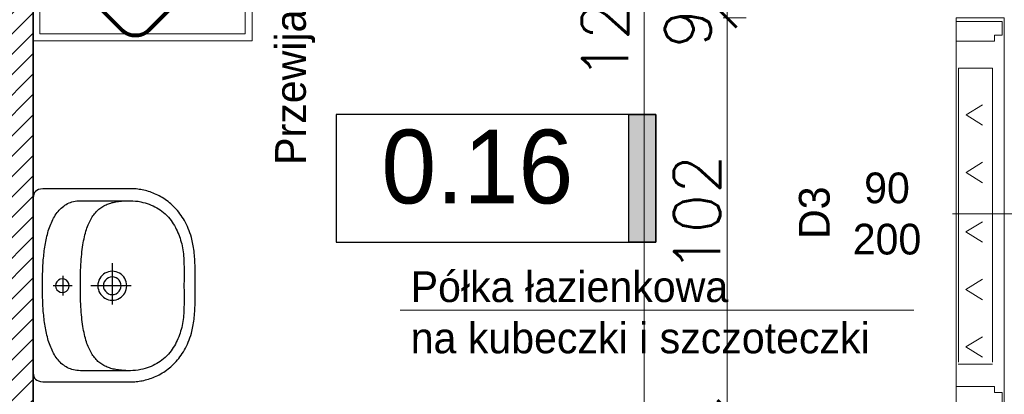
# Model space of a CAD drawing. Header units: millimetres. Extents: x -587 to 358276, y -26688 to 221215.
# Tile 116 of 256: x 10526 to 10782, y 10091 to 10189. Entities that reach past the tile are written whole.
import ezdxf
from ezdxf.lldxf.tags import DXFTag

# ---------------------------------------------------------------- set-up
doc = ezdxf.new("R2010")
doc.units = ezdxf.units.MM
doc.header["$MEASUREMENT"] = 0
for name, color, linetype, lineweight in [('_IS_EKO_kratki transferowe', 160, 'Continuous', 15), ('A_istniejące ściany', 7, 'Continuous', 35), ('A_l.przerywana', 250, 'ICAD_ISO03W100', 9), ('A_opisy', 166, 'Continuous', 15), ('A_wyposażenie', 7, 'Continuous', 9), ('l.wypełnien', 253, 'Continuous', 5), ('szraf1', 8, 'Continuous', 5), ('wymiarowanie', 176, 'Continuous', 9)]:
    doc.layers.add(name, color=color, linetype=linetype, lineweight=lineweight)
for name, color, linetype in [('D-opis-elewacje', 104, 'Continuous'), ('tabelki opis', 7, 'Continuous'), ('WYPOSAŻENIE', 1, 'Continuous')]:
    doc.layers.add(name, color=color, linetype=linetype)
doc.styles.add('ROMANS', font='romans')
doc.styles.add('styl2', font='simplex.shx')
tags = doc.linetypes.add('ICAD_ISO03W100', pattern=[30, 12, -18]).pattern_tags.tags
tags[6:7] = [DXFTag(74, 4), DXFTag(75, 0), DXFTag(340, '0'), DXFTag(46, 1.0), DXFTag(50, 0.0), DXFTag(44, 0.0), DXFTag(45, 0.0)]
tags[4:5] = [DXFTag(74, 4), DXFTag(75, 0), DXFTag(340, '0'), DXFTag(46, 1.0), DXFTag(50, 0.0), DXFTag(44, 0.0), DXFTag(45, 0.0)]
doc.dimstyles.new('Skala 1-50', dxfattribs={"dimtxt": 12, "dimasz": 5, "dimexe": 1, "dimexo": 1, "dimgap": 1.5, "dimtad": 1, "dimdec": 1, "dimrnd": 0.5, "dimtxsty": 'styl2', "dimblk": 'ARCHTICK', "dimcen": 5, "dimadec": 0, "dimazin": 0, "dimtfac": 1, "dimtdec": 1, "dimtmove": 1, "dimatfit": 3, "dimldrblk": 'ARCHTICK', "dimfxl": 5, "dimfxlon": 1, "dimlwd": -1, "dimlwe": -1, "dimarcsym": 0})

# ---------------------------------------------------------------- blocks, each defined once
blk = doc.blocks.new('_ArchTick')
at = {"color": 0, "linetype": 'ByBlock', "const_width": 0.15}
blk.add_lwpolyline([(-0.5, -0.5), (0.5, 0.5)], dxfattribs=at)
blk = doc.blocks.new('*D3520')
at = {"layer": 'Defpoints', "color": 0}
for p in [(11839.15, 10116.81), (10782.16, 10091.88), (11839.15, 10062.04)]:
    blk.add_point(p, dxfattribs=at)
at = {"layer": 'wymiarowanie', "color": 0}
for p, q in [((10782.16, 10067.04), (10782.16, 10061.04)), ((11839.15, 10067.04), (11839.15, 10061.04)), ((10782.16, 10062.04), (11839.15, 10062.04))]:
    blk.add_line(p, q, dxfattribs=at)
at = {"layer": 'wymiarowanie', "color": 0, "xscale": 5, "yscale": 5, "zscale": 5, "rotation": 180}
blk.add_blockref('_ArchTick', (10782.16, 10062.04), dxfattribs=at)
at = {"layer": 'wymiarowanie', "color": 0, "xscale": 5, "yscale": 5, "zscale": 5}
blk.add_blockref('_ArchTick', (11839.15, 10062.04), dxfattribs=at)
at = {"layer": 'wymiarowanie', "color": 0, "insert": (11310.65, 10069.84), "char_height": 12, "attachment_point": 5, "style": 'styl2'}
blk.add_mtext('1057', dxfattribs=at)
blk = doc.blocks.new('zw$1165')
at = {"layer": 'WYPOSAŻENIE', "color": 0}
for points in [[(25.14, 42.24), (24.52, 42.24), (23.91, 42.24), (23.31, 42.24), (22.72, 42.23), (22.13, 42.23), (21.56, 42.22), (20.99, 42.2), (20.44, 42.19), (19.89, 42.17), (19.35, 42.15), (18.82, 42.12), (18.3, 42.09), (17.78, 42.05), (17.28, 42.01), (16.78, 41.96), (16.3, 41.91), (15.82, 41.85), (15.35, 41.78), (14.89, 41.71), (14.43, 41.63), (13.99, 41.54), (13.55, 41.44), (13.12, 41.33), (12.7, 41.22), (12.7, 41.22), (12.09, 41.03), (11.51, 40.84), (10.93, 40.63), (10.38, 40.4), (9.84, 40.17), (9.32, 39.92), (8.81, 39.67), (8.32, 39.4), (7.85, 39.12), (7.39, 38.84), (6.95, 38.54), (6.52, 38.23), (6.11, 37.92), (5.72, 37.6), (5.34, 37.27), (4.97, 36.93), (4.62, 36.58), (4.28, 36.23), (3.96, 35.87), (3.65, 35.51), (3.36, 35.14), (3.08, 34.76), (2.81, 34.39), (2.56, 34), (2.32, 33.62), (2.09, 33.23), (1.88, 32.83), (1.67, 32.44), (1.48, 32.04), (1.31, 31.64), (1.14, 31.24), (0.99, 30.84), (0.85, 30.44), (0.72, 30.03), (0.6, 29.63), (0.49, 29.23), (0.4, 28.83), (0.31, 28.43), (0.24, 28.03), (0.17, 27.64), (0.12, 27.25), (0.08, 26.86), (0.04, 26.47), (0.02, 26.09), (0, 25.72), (0, 25.34), (0, 25.34), (0, 3.19), (0.03, 2.5), (0.11, 1.9), (0.25, 1.4), (0.44, 0.99), (0.7, 0.66), (1.01, 0.4), (1.39, 0.22), (1.82, 0.09), (2.33, 0.02), (2.89, 0), (25.14, 0), (47.39, 0), (47.96, 0.02), (48.46, 0.09), (48.9, 0.22), (49.28, 0.4), (49.59, 0.66), (49.84, 0.99), (50.04, 1.4), (50.18, 1.9), (50.26, 2.5), (50.29, 3.19), (50.29, 25.34), (50.28, 25.72), (50.27, 26.09), (50.24, 26.47), (50.21, 26.86), (50.17, 27.25), (50.11, 27.64), (50.05, 28.03), (49.98, 28.43), (49.89, 28.83), (49.79, 29.23), (49.69, 29.63), (49.57, 30.03), (49.44, 30.44), (49.3, 30.84), (49.15, 31.24), (48.98, 31.64), (48.8, 32.04), (48.61, 32.44), (48.41, 32.83), (48.2, 33.23), (47.97, 33.62), (47.73, 34), (47.48, 34.39), (47.21, 34.76), (46.93, 35.14), (46.63, 35.51), (46.33, 35.87), (46, 36.23), (45.67, 36.58), (45.32, 36.93), (44.95, 37.27), (44.57, 37.6), (44.17, 37.92), (43.76, 38.23), (43.34, 38.54), (42.9, 38.84), (42.44, 39.12), (41.96, 39.4), (41.48, 39.67), (40.97, 39.92), (40.45, 40.17), (39.91, 40.4), (39.35, 40.63), (38.78, 40.84), (38.19, 41.03), (37.59, 41.22), (37.59, 41.22), (37.16, 41.33), (36.74, 41.44), (36.3, 41.54), (35.85, 41.63), (35.4, 41.71), (34.94, 41.78), (34.47, 41.85), (33.99, 41.91), (33.5, 41.96), (33.01, 42.01), (32.5, 42.05), (31.99, 42.09), (31.47, 42.12), (30.94, 42.15), (30.4, 42.17), (29.85, 42.19), (29.3, 42.2), (28.73, 42.22), (28.15, 42.23), (27.57, 42.23), (26.98, 42.24), (26.38, 42.24), (25.76, 42.24), (25.14, 42.24), (25.14, 42.24)], [(25.25, 39.29), (25.78, 39.29), (26.31, 39.3), (26.86, 39.3), (27.41, 39.3), (27.96, 39.31), (28.52, 39.31), (29.08, 39.31), (29.65, 39.31), (30.21, 39.3), (30.77, 39.29), (31.33, 39.27), (31.89, 39.24), (32.45, 39.21), (32.99, 39.17), (33.53, 39.12), (34.07, 39.06), (34.59, 38.99), (35.1, 38.9), (35.61, 38.8), (36.12, 38.69), (36.61, 38.56), (37.11, 38.42), (37.6, 38.27), (38.08, 38.1), (38.56, 37.92), (39.04, 37.72), (39.51, 37.51), (39.97, 37.28), (40.43, 37.04), (40.88, 36.78), (41.33, 36.51), (41.77, 36.22), (42.21, 35.91), (42.64, 35.58), (43.06, 35.24), (43.92, 34.42), (44.3, 33.99), (44.65, 33.56), (44.97, 33.12), (45.27, 32.67), (45.54, 32.21), (45.8, 31.73), (46.03, 31.25), (46.24, 30.75), (46.44, 30.24), (46.62, 29.71), (46.79, 29.16), (46.94, 28.6), (47.09, 28.02), (47.2, 27.34), (47.29, 26.67), (47.35, 26), (47.38, 25.32), (47.38, 12.31), (47.36, 11.84), (47.32, 11.39), (47.25, 10.96), (47.17, 10.54), (47.06, 10.13), (46.93, 9.74), (46.77, 9.36), (46.6, 8.99), (46.41, 8.64), (46.2, 8.3), (45.97, 7.97), (45.73, 7.65), (45.47, 7.35), (45.19, 7.06), (44.89, 6.78), (44.58, 6.51), (44.26, 6.26), (43.92, 6.01), (43.57, 5.78), (43.21, 5.55), (42.83, 5.34), (42.45, 5.14), (42.05, 4.94), (41.64, 4.76), (41.23, 4.58), (40.81, 4.42), (40.37, 4.26), (39.93, 4.11), (39.49, 3.97), (39.04, 3.84), (38.58, 3.72), (38.12, 3.6), (37.65, 3.49), (37.18, 3.39), (36.71, 3.3), (36.23, 3.21), (35.76, 3.13), (35.28, 3.05), (34.8, 2.98), (34.33, 2.92), (33.85, 2.86), (33.38, 2.8), (32.91, 2.76), (32.44, 2.71), (31.97, 2.67), (31.51, 2.64), (31.06, 2.61), (30.61, 2.58), (30.16, 2.56), (29.73, 2.53), (29.3, 2.52), (28.88, 2.5), (28.46, 2.49), (28.06, 2.48), (27.67, 2.47), (27.28, 2.47), (26.91, 2.46), (26.55, 2.46), (26.21, 2.46), (25.87, 2.46), (25.55, 2.46), (25.25, 2.46), (25.25, 2.46), (24.94, 2.46), (24.63, 2.46), (24.29, 2.46), (23.95, 2.46), (23.59, 2.46), (23.22, 2.47), (22.83, 2.47), (22.44, 2.48), (22.04, 2.49), (21.62, 2.5), (21.2, 2.52), (20.77, 2.53), (20.34, 2.56), (19.89, 2.58), (19.44, 2.61), (18.99, 2.64), (18.53, 2.67), (18.06, 2.71), (17.59, 2.76), (17.12, 2.8), (16.65, 2.86), (16.17, 2.92), (15.69, 2.98), (15.22, 3.05), (14.74, 3.13), (14.26, 3.21), (13.79, 3.3), (13.32, 3.39), (12.85, 3.49), (12.38, 3.6), (11.92, 3.72), (11.46, 3.84), (11.01, 3.97), (10.56, 4.11), (10.13, 4.26), (9.69, 4.42), (9.27, 4.58), (8.85, 4.76), (8.45, 4.94), (8.05, 5.14), (7.67, 5.34), (7.29, 5.55), (6.93, 5.78), (6.58, 6.01), (6.24, 6.26), (5.92, 6.51), (5.61, 6.78), (5.31, 7.06), (5.03, 7.35), (4.77, 7.65), (4.52, 7.97), (4.3, 8.3), (4.09, 8.64), (3.9, 8.99), (3.72, 9.36), (3.57, 9.74), (3.44, 10.13), (3.33, 10.54), (3.25, 10.96), (3.18, 11.39), (3.14, 11.84), (3.12, 12.31), (3.12, 12.31), (3.12, 25.32), (3.15, 26), (3.21, 26.67), (3.29, 27.34), (3.41, 28.02), (3.56, 28.6), (3.71, 29.16), (3.88, 29.71), (4.06, 30.24), (4.26, 30.75), (4.47, 31.25), (4.7, 31.73), (4.96, 32.21), (5.23, 32.67), (5.53, 33.12), (5.85, 33.56), (6.2, 33.99), (6.57, 34.42), (7.43, 35.24), (7.86, 35.58), (8.29, 35.91), (8.73, 36.22), (9.17, 36.51), (9.62, 36.78), (10.07, 37.04), (10.53, 37.28), (10.99, 37.51), (11.46, 37.72), (11.94, 37.92), (12.42, 38.1), (12.9, 38.27), (13.39, 38.42), (13.88, 38.56), (14.38, 38.69), (14.89, 38.8), (15.4, 38.9), (15.91, 38.99), (16.43, 39.06), (16.96, 39.12), (17.51, 39.17), (18.05, 39.21), (18.61, 39.24), (19.16, 39.27), (19.73, 39.29), (20.29, 39.3), (20.85, 39.31), (21.42, 39.31), (21.98, 39.31), (22.54, 39.31), (23.09, 39.3), (23.64, 39.3), (24.19, 39.3), (24.72, 39.29), (25.25, 39.29)], [(25.25, 12.31), (24.4, 12.31), (23.58, 12.32), (22.77, 12.34), (21.99, 12.36), (21.22, 12.38), (20.48, 12.42), (19.75, 12.45), (19.05, 12.5), (18.36, 12.55), (17.7, 12.6), (17.05, 12.67), (16.42, 12.73), (15.81, 12.81), (15.22, 12.89), (14.64, 12.98), (14.09, 13.07), (13.55, 13.17), (13.03, 13.27), (12.52, 13.38), (12.03, 13.5), (11.56, 13.62), (11.1, 13.75), (10.66, 13.89), (10.24, 14.03), (9.83, 14.18), (9.43, 14.33), (9.05, 14.49), (8.69, 14.66), (8.34, 14.83), (8, 15.01), (7.68, 15.19), (7.37, 15.38), (7.07, 15.58), (6.79, 15.79), (6.52, 16), (6.26, 16.21), (6.01, 16.44), (5.78, 16.67), (5.56, 16.9), (5.35, 17.15), (5.15, 17.4), (4.96, 17.65), (4.79, 17.91), (4.62, 18.18), (4.46, 18.46), (4.32, 18.74), (4.18, 19.03), (4.06, 19.32), (3.94, 19.62), (3.83, 19.93), (3.73, 20.24), (3.64, 20.56), (3.56, 20.89), (3.48, 21.23), (3.42, 21.57), (3.36, 21.91), (3.31, 22.27), (3.26, 22.63), (3.22, 23), (3.19, 23.37), (3.17, 23.75), (3.15, 24.14), (3.13, 24.54), (3.13, 24.94), (3.12, 25.34)], [(25.26, 16.85), (25.77, 16.89), (26.26, 16.99), (26.72, 17.15), (27.16, 17.37), (27.56, 17.64), (27.92, 17.96), (28.24, 18.32), (28.51, 18.72), (28.73, 19.16), (28.89, 19.62), (28.99, 20.11), (29.03, 20.63), (28.99, 21.14), (28.89, 21.63), (28.73, 22.09), (28.51, 22.53), (28.24, 22.93), (27.92, 23.29), (27.56, 23.61), (27.16, 23.88), (26.72, 24.1), (26.26, 24.26), (25.77, 24.36), (25.26, 24.4), (24.75, 24.36), (24.26, 24.26), (23.79, 24.1), (23.36, 23.88), (22.95, 23.61), (22.59, 23.29), (22.27, 22.93), (22, 22.53), (21.78, 22.09), (21.62, 21.63), (21.52, 21.14), (21.49, 20.63), (21.52, 20.11), (21.62, 19.62), (21.78, 19.16), (22, 18.72), (22.27, 18.32), (22.59, 17.96), (22.95, 17.64), (23.36, 17.37), (23.79, 17.15), (24.26, 16.99), (24.75, 16.89), (25.26, 16.85)], [(47.38, 25.34), (47.37, 24.94), (47.37, 24.54), (47.35, 24.14), (47.33, 23.75), (47.31, 23.37), (47.28, 23), (47.24, 22.63), (47.19, 22.27), (47.14, 21.91), (47.08, 21.57), (47.02, 21.23), (46.94, 20.89), (46.86, 20.56), (46.77, 20.24), (46.67, 19.93), (46.56, 19.62), (46.44, 19.32), (46.32, 19.03), (46.18, 18.74), (46.04, 18.46), (45.88, 18.18), (45.71, 17.91), (45.54, 17.65), (45.35, 17.4), (45.15, 17.15), (44.94, 16.9), (44.72, 16.67), (44.49, 16.44), (44.24, 16.21), (43.98, 16), (43.71, 15.79), (43.43, 15.58), (43.13, 15.38), (42.82, 15.19), (42.5, 15.01), (42.16, 14.83), (41.81, 14.66), (41.45, 14.49), (41.07, 14.33), (40.67, 14.18), (40.26, 14.03), (39.84, 13.89), (39.4, 13.75), (38.94, 13.62), (38.47, 13.5), (37.98, 13.38), (37.47, 13.27), (36.95, 13.17), (36.41, 13.07), (35.85, 12.98), (35.28, 12.89), (34.69, 12.81), (34.08, 12.73), (33.45, 12.67), (32.8, 12.6), (32.14, 12.55), (31.45, 12.5), (30.75, 12.45), (30.02, 12.42), (29.28, 12.38), (28.51, 12.36), (27.73, 12.34), (26.92, 12.32), (26.1, 12.31), (25.25, 12.31)], [(25.26, 25.56), (25.26, 15)], [(30.17, 20.65), (19.42, 20.65)], [(25.26, 18.31), (25.79, 18.37), (26.27, 18.55), (26.7, 18.82), (27.06, 19.18), (27.33, 19.61), (27.51, 20.1), (27.57, 20.63), (27.51, 21.15), (27.33, 21.64), (27.06, 22.07), (26.7, 22.43), (26.27, 22.7), (25.79, 22.88), (25.26, 22.94), (24.73, 22.88), (24.24, 22.7), (23.81, 22.43), (23.45, 22.07), (23.18, 21.64), (23.01, 21.15), (22.94, 20.63), (22.94, 20.63), (23.01, 20.1), (23.18, 19.61), (23.45, 19.18), (23.81, 18.82), (24.24, 18.55), (24.73, 18.37), (25.26, 18.31), (25.26, 18.31)], [(22.71, 7.72), (27.8, 7.72)], [(25.26, 5.87), (25.81, 5.96), (26.3, 6.21), (26.68, 6.59), (26.93, 7.08), (27.02, 7.63), (26.93, 8.19), (26.68, 8.67), (26.3, 9.05), (25.81, 9.3), (25.26, 9.39), (24.7, 9.3), (24.22, 9.05), (23.84, 8.67), (23.59, 8.19), (23.5, 7.63), (23.59, 7.08), (23.84, 6.59), (24.22, 6.21), (24.7, 5.96), (25.26, 5.87)], [(25.25, 10.21), (25.25, 5.27)]]:
    blk.add_lwpolyline(points, dxfattribs=at)
blk = doc.blocks.new('*D3734')
at = {"layer": 'Defpoints', "color": 0}
for p in [(10700.46, 10211.41), (10688.43, 10198.91), (10719.66, 10198.91)]:
    blk.add_point(p, dxfattribs=at)
at = {"layer": 'wymiarowanie', "color": 0}
for p, q in [((10693.43, 10211.41), (10687.43, 10211.41)), ((10688.43, 10211.41), (10688.43, 10198.91)), ((10693.43, 10198.91), (10687.43, 10198.91))]:
    blk.add_line(p, q, dxfattribs=at)
at = {"layer": 'wymiarowanie', "color": 0, "xscale": 5, "yscale": 5, "zscale": 5}
for p, rotation in [((10688.43, 10211.41), 90), ((10688.43, 10198.91), -90.00000000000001)]:
    blk.add_blockref('_ArchTick', p, dxfattribs=dict(at, rotation=rotation))
at = {"layer": 'wymiarowanie', "color": 0, "insert": (10680.08, 10191.2), "char_height": 12, "attachment_point": 5, "rotation": 90, "style": 'styl2'}
blk.add_mtext('12,5', dxfattribs=at)
blk = doc.blocks.new('*D3735')
at = {"layer": 'Defpoints', "color": 0}
for p in [(10715.01, 10198.91), (10688.43, 9926.33), (10711.03, 9926.33)]:
    blk.add_point(p, dxfattribs=at)
at = {"layer": 'wymiarowanie', "color": 0}
for p, q in [((10693.43, 10198.91), (10687.43, 10198.91)), ((10688.43, 10198.91), (10688.43, 9926.33)), ((10693.43, 9926.33), (10687.43, 9926.33))]:
    blk.add_line(p, q, dxfattribs=at)
at = {"layer": 'wymiarowanie', "color": 0, "xscale": 5, "yscale": 5, "zscale": 5}
for p, rotation in [((10688.43, 10198.91), 90), ((10688.43, 9926.33), 270)]:
    blk.add_blockref('_ArchTick', p, dxfattribs=dict(at, rotation=rotation))
at = {"layer": 'wymiarowanie', "color": 0, "insert": (10680.08, 10034.1), "char_height": 12, "attachment_point": 5, "rotation": 90, "style": 'styl2'}
blk.add_mtext('272,5', dxfattribs=at)
blk = doc.blocks.new('*D4084')
at = {"layer": 'Defpoints', "color": 0}
for p in [(10769.66, 10198.91), (10710.01, 10189.41), (10769.66, 10189.41)]:
    blk.add_point(p, dxfattribs=at)
at = {"layer": 'wymiarowanie', "color": 0}
for p, q in [((10715.01, 10198.91), (10709.01, 10198.91)), ((10710.01, 10198.91), (10710.01, 10189.41)), ((10715.01, 10189.41), (10709.01, 10189.41))]:
    blk.add_line(p, q, dxfattribs=at)
at = {"layer": 'wymiarowanie', "color": 0, "xscale": 5, "yscale": 5, "zscale": 5}
for p, rotation in [((10710.01, 10198.91), 90), ((10710.01, 10189.41), -90.00000000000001)]:
    blk.add_blockref('_ArchTick', p, dxfattribs=dict(at, rotation=rotation))
at = {"layer": 'wymiarowanie', "color": 0, "insert": (10701.65, 10194.41), "char_height": 12, "attachment_point": 5, "rotation": 90, "style": 'styl2'}
blk.add_mtext('9,5', dxfattribs=at)
blk = doc.blocks.new('*D4085')
at = {"layer": 'Defpoints', "color": 0}
for p in [(10769.66, 10189.41), (10710.01, 10087.41), (10769.66, 10087.41)]:
    blk.add_point(p, dxfattribs=at)
at = {"layer": 'wymiarowanie', "color": 0}
for p, q in [((10715.01, 10189.41), (10709.01, 10189.41)), ((10710.01, 10189.41), (10710.01, 10087.41)), ((10715.01, 10087.41), (10709.01, 10087.41))]:
    blk.add_line(p, q, dxfattribs=at)
at = {"layer": 'wymiarowanie', "color": 0, "xscale": 5, "yscale": 5, "zscale": 5}
for p, rotation in [((10710.01, 10189.41), 90), ((10710.01, 10087.41), -90.00000000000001)]:
    blk.add_blockref('_ArchTick', p, dxfattribs=dict(at, rotation=rotation))
at = {"layer": 'wymiarowanie', "color": 0, "insert": (10702.2, 10138.41), "char_height": 12, "attachment_point": 5, "rotation": 90, "style": 'styl2'}
blk.add_mtext('102', dxfattribs=at)
blk = doc.blocks.new('*D4090')
at = {"layer": 'Defpoints', "color": 0}
for p in [(10756.11, 10189.41), (10814.13, 10189.41), (10756.11, 10087.41)]:
    blk.add_point(p, dxfattribs=at)
at = {"layer": 'wymiarowanie', "color": 0}
for p, q in [((10809.13, 10189.41), (10815.13, 10189.41)), ((10814.13, 10087.41), (10814.13, 10189.41)), ((10809.13, 10087.41), (10815.13, 10087.41))]:
    blk.add_line(p, q, dxfattribs=at)
at = {"layer": 'wymiarowanie', "color": 0, "xscale": 5, "yscale": 5, "zscale": 5}
for p, rotation in [((10814.13, 10189.41), 90), ((10814.13, 10087.41), -90.00000000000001)]:
    blk.add_blockref('_ArchTick', p, dxfattribs=dict(at, rotation=rotation))
at = {"layer": 'wymiarowanie', "color": 0, "insert": (10806.32, 10138.41), "char_height": 12, "attachment_point": 5, "rotation": 90, "style": 'styl2'}
blk.add_mtext('102', dxfattribs=at)
blk = doc.blocks.new('*D4091')
at = {"layer": 'Defpoints', "color": 0}
for p in [(10771.11, 10365.41), (10814.13, 10365.41), (10809.13, 10189.41)]:
    blk.add_point(p, dxfattribs=at)
at = {"layer": 'wymiarowanie', "color": 0}
for p, q in [((10809.13, 10365.41), (10815.13, 10365.41)), ((10814.13, 10189.41), (10814.13, 10365.41)), ((10810.13, 10189.41), (10815.13, 10189.41))]:
    blk.add_line(p, q, dxfattribs=at)
at = {"layer": 'wymiarowanie', "color": 0, "xscale": 5, "yscale": 5, "zscale": 5}
for p, rotation in [((10814.13, 10365.41), 90), ((10814.13, 10189.41), 270)]:
    blk.add_blockref('_ArchTick', p, dxfattribs=dict(at, rotation=rotation))
at = {"layer": 'wymiarowanie', "color": 0, "insert": (10806.32, 10288.67), "char_height": 12, "attachment_point": 5, "rotation": 90, "style": 'styl2'}
blk.add_mtext('176', dxfattribs=at)
blk = doc.blocks.new('kratki nawiewne')
at = {"layer": '_IS_EKO_kratki transferowe', "color": 252}
for p, q in [((9281.01, 11206.53), (9281.01, 11197.62)), ((9281.01, 11206.53), (9281.01, 11197.62)), ((9358.09, 11206.51), (9281.51, 11206.51)), ((9358.09, 11197.61), (9358.09, 11206.51)), ((9281.51, 11197.61), (9358.09, 11197.61)), ((9281.51, 11197.61), (9358.09, 11197.61)), ((9318.82, 11183.33), (9320.6, 11187.6)), ((9318.82, 11183.33), (9320.6, 11187.6)), ((9322.38, 11183.33), (9320.6, 11187.6)), ((9322.38, 11183.33), (9320.6, 11187.6)), ((9318.82, 11183.33), (9322.38, 11183.33)), ((9318.82, 11183.33), (9322.38, 11183.33)), ((9320.35, 11175.71), (9320.35, 11183.33)), ((9320.35, 11164.15), (9320.35, 11183.33))]:
    blk.add_line(p, q, dxfattribs=at)
at = {"layer": '_IS_EKO_kratki transferowe', "color": 252, "lineweight": 15}
for p, q in [((9285.5, 11204.53), (9282.84, 11200.22)), ((9285.5, 11204.53), (9282.84, 11200.22)), ((9285.5, 11204.53), (9288.16, 11200.22)), ((9285.5, 11204.53), (9288.16, 11200.22)), ((9300.47, 11204.53), (9297.81, 11200.22)), ((9300.47, 11204.53), (9297.81, 11200.22)), ((9300.47, 11204.53), (9303.13, 11200.22)), ((9300.47, 11204.53), (9303.13, 11200.22)), ((9315.44, 11204.53), (9312.78, 11200.22)), ((9315.44, 11204.53), (9312.78, 11200.22)), ((9315.44, 11204.53), (9318.11, 11200.22)), ((9315.44, 11204.53), (9318.11, 11200.22)), ((9330.91, 11204.51), (9328.25, 11200.2)), ((9330.91, 11204.51), (9328.25, 11200.2)), ((9330.91, 11204.51), (9333.57, 11200.2)), ((9330.91, 11204.51), (9333.57, 11200.2)), ((9345.89, 11204.51), (9343.22, 11200.2)), ((9345.89, 11204.51), (9343.22, 11200.2)), ((9345.89, 11204.51), (9348.55, 11200.2)), ((9345.89, 11204.51), (9348.55, 11200.2))]:
    blk.add_line(p, q, dxfattribs=at)

msp = doc.modelspace()

# ---------------------------------------------------------------- hatches: boundary and pattern name
at = {"layer": 'l.wypełnien'}
h = msp.add_hatch(dxfattribs=at)
h.set_pattern_fill('ANSI31', color=256, scale=30, style=0)
h.set_pattern_definition([(45, (0, 6.0705), (-2.6516504, 2.6516504), [])])
h.paths.add_polyline_path([(10179.68, 10408.59), (10279.59, 10408.59), (10279.59, 10402.59), (10273.59, 10402.59), (10273.59, 10129.76), (10279.59, 10132.55), (10279.59, 10023.36), (10316.23, 10023.36), (10316.23, 9998.81), (10279.59, 9998.81), (10279.59, 9933.83), (10254.19, 9933.83), (10254.19, 10365.41), (10179.68, 10365.41)])
h.paths.add_polyline_path([(10260.11, 10252.44), (10272.71, 10252.44), (10272.71, 10285.94), (10260.11, 10285.94)], flags=24)
h.paths.add_polyline_path([(10504.8, 10315.91), (10504.8, 10303.91), (10504.8, 10260.82), (10504.8, 10023.36), (10504.8, 9998.81), (10504.8, 9933.83), (10529.35, 9933.83), (10529.35, 10287.41), (10542.35, 10287.41), (10542.35, 10365.41), (10636.35, 10365.41), (10635.51, 10408.59), (10504.8, 10408.59), (10504.8, 10402.59)])
h.paths.add_polyline_path([(10504.8, 10402.59), (10510.8, 10402.59), (10510.8, 10315.91), (10504.8, 10315.91)], flags=16)
h.paths.add_polyline_path([(10504.8, 10398.59), (10504.8, 10315.91), (10510.8, 10315.91), (10510.8, 10402.59), (10504.8, 10402.59)], flags=0)
h.paths.add_polyline_path([(10515.95, 10332.41), (10515.95, 10353.41), (10530.35, 10353.41), (10530.35, 10332.41)], flags=16)
h.paths.add_polyline_path([(10515.95, 10353.41), (10515.95, 10332.41), (10530.35, 10332.41), (10530.35, 10353.41)], flags=0)
h.paths.add_polyline_path([(10515.95, 10303.91), (10515.95, 10299.41), (10530.35, 10299.41), (10530.35, 10320.41), (10515.95, 10320.41), (10515.95, 10315.91)], flags=16)
h.paths.add_polyline_path([(10515.95, 10303.91), (10515.95, 10315.91), (10515.95, 10320.41), (10530.35, 10320.41), (10530.35, 10299.41), (10515.95, 10299.41)], flags=0)
h.paths.add_polyline_path([(10504.8, 10260.82), (10504.8, 10303.91), (10510.8, 10303.91), (10510.8, 10260.82)], flags=16)
h.paths.add_polyline_path([(10510.8, 10260.82), (10510.8, 10303.91), (10504.8, 10303.91), (10504.8, 10265.82), (10504.8, 10260.82)], flags=0)
h.paths.add_polyline_path([(10504.8, 10303.91), (10510.8, 10303.91), (10510.8, 10315.91), (10504.8, 10315.91)], flags=16)
h.paths.add_polyline_path([(10504.8, 10315.91), (10510.8, 10315.91), (10510.8, 10303.91), (10504.8, 10303.91)], flags=0)
h.paths.add_polyline_path([(10510.8, 10315.91), (10515.95, 10315.91), (10515.95, 10303.91), (10510.8, 10303.91)], flags=16)
h.paths.add_polyline_path([(10510.84, 10332.09), (10523.45, 10332.09), (10523.45, 10365.59), (10510.84, 10365.59)], flags=8)
h.paths.add_polyline_path([(10510.84, 10332.09), (10523.45, 10332.09), (10523.45, 10365.59), (10510.84, 10365.59)], flags=8)
h.paths.add_polyline_path([(9506.72, 10365.41), (9506.72, 10408.59), (9858.19, 10408.59), (9858.19, 10365.41)])
h.paths.add_polyline_path([(10000.19, 10365.41), (10089.09, 10365.41), (10089.09, 10408.59), (10000.19, 10408.59)])
h.paths.add_polyline_path([(10273.59, 10129.76), (10273.59, 10402.59), (10279.59, 10402.59), (10279.59, 10365.41), (10279.59, 10132.55)])
h.paths.add_polyline_path([(10372.72, 9998.81), (10372.72, 10023.36), (10316.23, 10023.36), (10316.23, 9998.81)])
h.paths.add_polyline_path([(9858.19, 10365.41), (9858.19, 10408.59), (9878.19, 10408.59), (9878.19, 10365.41)])
h.paths.add_polyline_path([(10000.19, 10365.41), (10000.19, 10408.59), (9980.19, 10408.59), (9980.19, 10365.41)])
h.paths.add_polyline_path([(10279.59, 9913.83), (10279.59, 9933.83), (10254.19, 9933.83), (10254.19, 9913.83)])
h.paths.add_polyline_path([(10529.35, 9913.83), (10529.35, 9933.83), (10504.8, 9933.83), (10504.8, 9913.83)])
h.paths.add_polyline_path([(10494.8, 10023.36), (10494.8, 9998.81), (10504.8, 9998.81), (10504.8, 10023.36)])
at = {"layer": 'tabelki opis'}
msp.add_hatch(color=252, dxfattribs=at).paths.add_polyline_path([(10691.45, 10130.98), (10691.45, 10164.24), (10684.49, 10164.24), (10684.49, 10130.98)])

# ---------------------------------------------------------------- linework, layer by layer
at = {"color": 5, "lineweight": 9}
for points in [[(10779.68, 10183.36), (10779.68, 10184.88), (10781.66, 10184.88), (10781.66, 10188.41), (10769.66, 10188.41), (10769.66, 10183.36), (10779.68, 10183.36)], [(10779.68, 10093.41), (10779.68, 10091.9), (10781.66, 10091.9), (10781.66, 10088.36), (10769.66, 10088.36), (10769.66, 10093.41), (10779.68, 10093.41)]]:
    msp.add_lwpolyline(points, dxfattribs=at)
at = {"layer": 'A_istniejące ściany', "color": 7}
msp.add_lwpolyline([(10529.35, 9913.83), (10529.35, 10287.41)], dxfattribs=at)
at = {"layer": 'A_opisy'}
msp.add_line((10819.66, 10138.41), (10764.66, 10138.41), dxfattribs=at)
at = {"layer": 'A_opisy', "ltscale": 0.3}
for points in [[(10738.66, 10151.41), (10764.66, 10151.41), (10764.66, 10138.41), (10738.66, 10138.41)], [(10738.66, 10138.41), (10764.66, 10138.41), (10764.66, 10125.41), (10738.66, 10125.41)]]:
    msp.add_lwpolyline(points, close=True, dxfattribs=at)
at = {"layer": 'A_wyposażenie'}
msp.add_lwpolyline([(10586.35, 10257.91), (10529.35, 10257.91), (10529.35, 10183.41), (10586.35, 10183.41), (10586.35, 10257.91)], dxfattribs=at)
at = {"layer": 'A_wyposażenie', "linetype": 'ICAD_ISO03W100', "ltscale": 0.3}
msp.add_lwpolyline([(10584.55, 10256.11), (10531.15, 10256.11), (10531.15, 10185.21), (10584.55, 10185.21)], close=True, dxfattribs=at)
at = {"layer": 'D-opis-elewacje', "color": 5, "const_width": 1}
msp.add_lwpolyline([(10538.33, 10200.39), (10552.47, 10186.24, 0.414214), (10559.54, 10186.24), (10573.68, 10200.39, 0.414214), (10573.68, 10207.46), (10559.54, 10221.6, 0.414214), (10552.47, 10221.6), (10538.33, 10207.46, 0.414214)], format="xyb", close=True, dxfattribs=at)
at = {"layer": 'tabelki opis', "color": 7}
msp.add_lwpolyline([(10691.45, 10164.24), (10608.29, 10164.24), (10608.29, 10130.98), (10691.45, 10130.98), (10691.45, 10164.24)], dxfattribs=at)
at = {"layer": 'tabelki opis'}
msp.add_lwpolyline([(10691.45, 10130.98), (10684.49, 10130.98), (10684.49, 10164.24), (10691.45, 10164.24)], close=True, dxfattribs=at)
at = {"layer": 'wymiarowanie'}
msp.add_line((10758.66, 10113.28), (10624.93, 10113.28), dxfattribs=at)

# ---------------------------------------------------------------- block references
at = {"layer": 'szraf1', "color": 7, "rotation": -89.99999999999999}
msp.add_blockref('zw$1165', (10529.35, 10144.93), dxfattribs=at)
at = {"layer": 'wymiarowanie', "rotation": 89.99999999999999}
msp.add_blockref('kratki nawiewne', (21976.75, 818.23), dxfattribs=at)

# ---------------------------------------------------------------- texts
at = {"layer": 'tabelki opis', "color": 7, "insert": (10620.02, 10160.29), "char_height": 19.2, "width": 56.7, "attachment_point": 1}
msp.add_mtext('{\\fCentury Gothic|b0|i0|c238|p34;0.16}', dxfattribs=at)
at = {"layer": 'wymiarowanie', "color": 6, "linetype": 'Continuous', "insert": (10569.03, 10478.75), "char_height": 14, "width": 327.6277, "attachment_point": 3, "rotation": 90, "style": 'ROMANS'}
msp.add_mtext('{\\Fsimplex8|c238;\\T0.75;\\P\\pxql;\\fCentury Gothic|b0|i0|c238|p0;\\H0.571429x;\\T1;\\C256;Przewijak żłobkowy}', dxfattribs=at)

# ---------------------------------------------------------------- dimensions: what is measured, and where the dimension line sits
at = {"layer": 'wymiarowanie'}
for base, p1, p2, picture, middle in [((10814.13, 10365.41), (10809.13, 10189.41), (10771.11, 10365.41), '*D4091', (10814.13, 10288.67)), ((10688.43, 10198.91), (10700.46, 10211.41), (10719.66, 10198.91), '*D3734', (10688.43, 10191.2)), ((10710.01, 10189.41), (10769.66, 10198.91), (10769.66, 10189.41), '*D4084', (10710.01, 10194.41)), ((10688.43, 9926.33), (10715.01, 10198.91), (10711.03, 9926.33), '*D3735', (10688.43, 10034.1))]:
    dim = msp.add_linear_dim(base=base, p1=p1, p2=p2, angle=90, dimstyle='Skala 1-50', dxfattribs=at)
    dim.commit()
    dim.dimension.update_dxf_attribs({"geometry": picture, "text_midpoint": middle, "dimtype": 160})
dim = msp.add_linear_dim(base=(11839.15, 10062.04), p1=(10782.16, 10091.88), p2=(11839.15, 10116.81), dimstyle='Skala 1-50', dxfattribs=at)
dim.commit()
dim.dimension.update_dxf_attribs({"geometry": '*D3520', "text_midpoint": (11310.65, 10069.84)})

# ---------------------------------------------------------------- next in the draw order: texts
at = {"layer": 'A_opisy', "ltscale": 0.3, "insert": (10751.66, 10138.41), "char_height": 8, "width": 26, "attachment_point": 5, "bg_fill": 2}
msp.add_mtext('\\pxqc;{\\fCentury Gothic|b0|i0|c238|p0;90\\P200}', dxfattribs=at)

# ---------------------------------------------------------------- next in the draw order: linework, layer by layer
at = {"layer": 'A_l.przerywana', "color": 5, "ltscale": 0.3}
msp.add_lwpolyline([(10769.7, 10087.41), (10782.16, 10087.41), (10782.16, 10189.41), (10769.66, 10189.41)], close=True, dxfattribs=at)
at = {"layer": 'A_opisy', "lineweight": 30, "ltscale": 0.3}
msp.add_lwpolyline([(10725.66, 10125.41), (10725.66, 10151.41), (10738.66, 10151.41), (10738.66, 10125.41)], close=True, dxfattribs=at)

# ---------------------------------------------------------------- next in the draw order: dimensions: what is measured, and where the dimension line sits
at = {"layer": 'wymiarowanie'}
dim = msp.add_linear_dim(base=(10814.13, 10189.41), p1=(10756.11, 10087.41), p2=(10756.11, 10189.41), angle=90, dimstyle='Skala 1-50', dxfattribs=at)
dim.commit()
dim.dimension.update_dxf_attribs({"geometry": '*D4090', "text_midpoint": (10806.32, 10138.41)})

# ---------------------------------------------------------------- next in the draw order: texts
at = {"layer": 'A_opisy', "ltscale": 0.3, "insert": (10732.78, 10138.67), "char_height": 8, "width": 26, "attachment_point": 5, "rotation": 90, "bg_fill": 2}
msp.add_mtext('\\pxqc;{\\fCentury Gothic|b0|i0|c238|p0;D3}', dxfattribs=at)

# ---------------------------------------------------------------- next in the draw order: texts
at = {"layer": 'wymiarowanie', "linetype": 'Continuous', "insert": (10955.28, 10146.76), "char_height": 14, "width": 327.6277, "attachment_point": 3, "style": 'ROMANS'}
msp.add_mtext('{\\Fsimplex8|c238;\\T0.75;\\P\\pxql;\\fCentury Gothic|b0|i0|c238|p0;\\H0.571429x;\\T1;Półka łazienkowa\\P\\H1.000001x;na kubeczki i szczoteczki}', dxfattribs=at)

# ---------------------------------------------------------------- next in the draw order: dimensions: what is measured, and where the dimension line sits
at = {"layer": 'wymiarowanie'}
dim = msp.add_linear_dim(base=(10710.01, 10087.41), p1=(10769.66, 10189.41), p2=(10769.66, 10087.41), angle=90, dimstyle='Skala 1-50', dxfattribs=at)
dim.commit()
dim.dimension.update_dxf_attribs({"geometry": '*D4085', "text_midpoint": (10702.2, 10138.41)})

doc.saveas('drawing.dxf')
